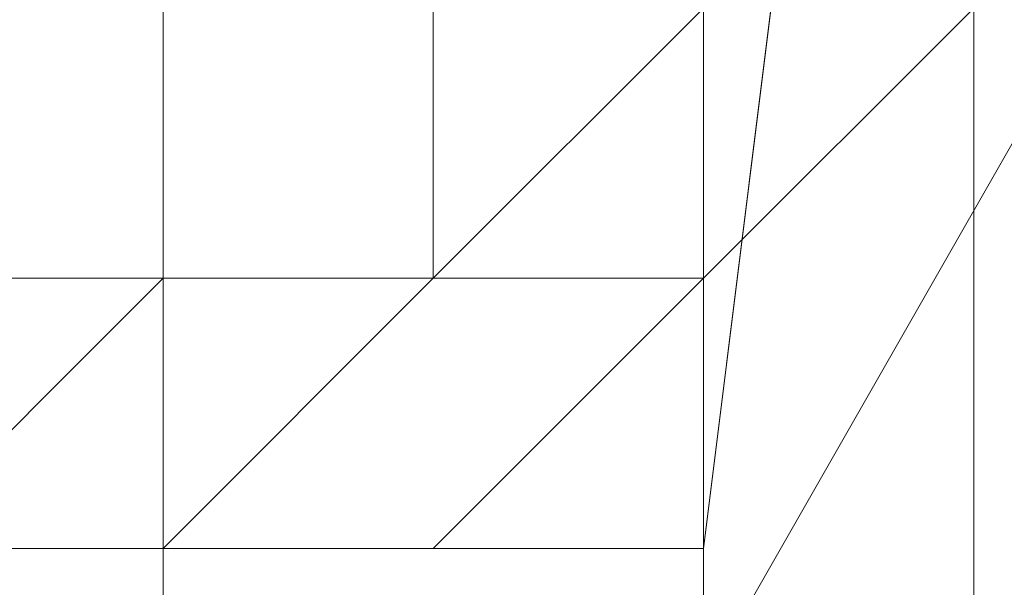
# Model space of a CAD drawing. Header units: inches. Extents: x -79624 to 52587, y -27526 to 10116.
# Tile 249 of 256: x 6308 to 6341, y -7273 to -7254. Entities that reach past the tile are written whole.
import ezdxf
from ezdxf import colors
from ezdxf.entities.mleader import LeaderData, LeaderLine
from ezdxf.math import Vec2, Vec3

# ---------------------------------------------------------------- set-up
doc = ezdxf.new("R2010")
doc.units = ezdxf.units.IN
doc.header["$MEASUREMENT"] = 0
doc.layers.add('- მექანიკური ნაწილი', color=7, linetype='Continuous', lineweight=18)
doc.layers.add('Dimensioning - General', color=7, linetype='Continuous')
doc.styles.add('CT', font='ARIALN.TTF', dxfattribs={"height": 200})
doc.styles.add('GENERATED_STYLE_1', font='txt')
doc.dimstyles.new('GENERATED_STYLE__1', dxfattribs={"dimtxt": 100, "dimasz": 76, "dimexe": 0.18, "dimexo": 0.0625, "dimgap": 0, "dimtad": 0, "dimdec": 0, "dimlfac": 0.1, "dimzin": 0, "dimdsep": 46, "dimtxsty": 'GENERATED_STYLE_1', "dimblk": 'ARROWHEAD_5', "dimblk1": 'ARROWHEAD_5', "dimblk2": 'ARROWHEAD_5', "dimcen": 0.09, "dimse1": 1, "dimse2": 1, "dimclrd": 7, "dimclre": 7, "dimclrt": 7, "dimadec": 0, "dimazin": 0, "dimtfac": 1, "dimtdec": 4, "dimtmove": 0, "dimatfit": 3, "dimfxl": 1, "dimtolj": 1, "dimtzin": 0, "dimarcsym": 0})

# ---------------------------------------------------------------- blocks, each defined once
blk = doc.blocks.new('ARROWHEAD_5')
at = {"linetype": 'Continuous', "lineweight": 0}
blk.add_hatch(color=0, dxfattribs=at).paths.add_polyline_path([(-1, 0.2679), (0, 0), (-1, -0.2679)])
at = {"color": 0, "linetype": 'Continuous', "lineweight": 0}
blk.add_line((0, 0), (-1, 0), dxfattribs=at)
blk = doc.blocks.new('*D249')
at = {"layer": 'Defpoints', "color": 0, "linetype": 'Continuous', "transparency": 16777216}
for p in [(358.556, 209.203), (25258.556, 209.203), (1258.556, -26125.722)]:
    blk.add_point(p, dxfattribs=at)
at = {"layer": 'Dimensioning - General', "color": 7, "linetype": 'Continuous', "lineweight": -2, "transparency": 16777216}
for p, q in [((358.556, 133.203), (358.556, -12795.724)), ((358.556, -26049.722), (358.556, -13148.104))]:
    blk.add_line(p, q, dxfattribs=at)
at = {"layer": 'Dimensioning - General', "color": 7, "linetype": 'Continuous', "lineweight": -2, "transparency": 16777216, "xscale": 76.00000000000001, "yscale": 76.00000000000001, "zscale": 76.00000000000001}
for p, rotation in [((358.556, 209.203), 90), ((358.556, -26125.722), 270)]:
    blk.add_blockref('ARROWHEAD_5', p, dxfattribs=dict(at, rotation=rotation))
at = {"layer": 'Dimensioning - General', "color": 7, "linetype": 'Continuous', "lineweight": 13, "transparency": 16777216, "insert": (358.556, -12971.914), "char_height": 100, "attachment_point": 5, "rotation": 90, "style": 'GENERATED_STYLE_1'}
blk.add_mtext('\\A1;2633', dxfattribs=at)
blk = doc.blocks.new('_DotSmall')
at = {"color": 0, "linetype": 'ByBlock', "const_width": 0.5}
blk.add_lwpolyline([(-0.0625, 0, 1), (0.0625, 0, 1)], format="xyb", close=True, dxfattribs=at)

msp = doc.modelspace()

# ---------------------------------------------------------------- linework, layer by layer
at = {"layer": '- მექანიკური ნაწილი', "color": 7, "lineweight": 0}
for points in [[(6115.19697, -7702.34471), (6115.19697, -7199.35115), (6115.19697, -7037.67465), (6178.07116, -7037.67465), (6115.19697, -7037.67465), (6178.07116, -7037.67465), (6231.96333, -7037.67465), (6231.96333, -7010.72856), (6178.07116, -7010.72856), (6178.07116, -7037.67465), (6231.96333, -7037.67465), (6178.07116, -7037.67465), (6178.07116, -7199.35115), (6178.07116, -7702.34471), (6178.07116, -7199.35115), (6231.96333, -7199.35115), (6231.96333, -7208.33317), (6294.83752, -7208.33317), (6294.83752, -7199.35115), (6339.74766, -7199.35115), (6339.74766, -7702.34471)], [(6384.6578, -7037.67465), (6375.67577, -7037.67465), (6357.71172, -7037.67465), (6357.71172, -7046.65667), (6312.80158, -7046.65667), (6312.80158, -7037.67465), (6312.80158, -7199.35115), (6303.81955, -7199.35115), (6312.80158, -7199.35115), (6303.81955, -7199.35115), (6312.80158, -7199.35115), (6303.81955, -7199.35115), (6312.80158, -7199.35115), (6303.81955, -7199.35115), (6312.80158, -7199.35115), (6303.81955, -7199.35115), (6312.80158, -7199.35115), (6303.81955, -7199.35115), (6312.80158, -7199.35115), (6303.81955, -7199.35115), (6312.80158, -7199.35115), (6303.81955, -7199.35115), (6312.80158, -7199.35115), (6312.80158, -7702.34471)], [(6330.76563, -7702.34471), (6330.76563, -7199.35115), (6339.74766, -7199.35115), (6330.76563, -7199.35115), (6312.80158, -7199.35115), (6330.76563, -7199.35115), (6330.76563, -7037.67465)], [(5639.14949, -7271.20737), (6330.76563, -7271.20737), (6339.74766, -7199.35115)], [(5639.14949, -7271.20737), (6330.76563, -7271.20737), (6339.74766, -7199.35115)], [(6231.96333, -7702.34471), (6231.96333, -7199.35115), (6276.87347, -7199.35115), (6312.80158, -7199.35115), (6348.72969, -7199.35115), (6375.67577, -7199.35115), (6384.6578, -7199.35115), (6375.67577, -7199.35115), (6348.72969, -7199.35115), (6312.80158, -7199.35115), (6276.87347, -7199.35115), (6312.80158, -7199.35115), (6312.80158, -7702.34471)], [(6330.76563, -7702.34471), (6330.76563, -7199.35115), (6312.80158, -7199.35115), (6276.87347, -7199.35115), (6276.87347, -7702.34471)], [(6312.80158, -7702.34471), (6312.80158, -7199.35115), (6330.76563, -7199.35115), (6330.76563, -7702.34471)], [(6330.76563, -7271.20737), (6339.74766, -7199.35115), (6330.76563, -7271.20737)], [(6330.76563, -7271.20737), (5639.14949, -7271.20737), (6330.76563, -7271.20737)]]:
    msp.add_lwpolyline(points, dxfattribs=at)
at = {"layer": '- მექანიკური ნაწილი', "lineweight": 0}
for points in [[(6312.80158, -7307.13548), (6348.72969, -7244.26129), (6312.80158, -7307.13548)], [(6321.78361, -7253.24331), (6321.78361, -7262.22534), (6330.76563, -7253.24331), (6330.76563, -7262.22534), (6321.78361, -7262.22534), (6330.76563, -7262.22534), (6321.78361, -7262.22534), (6321.78361, -7253.24331), (6321.78361, -7262.22534), (6312.80158, -7271.20737), (6321.78361, -7262.22534), (6312.80158, -7262.22534), (6303.81955, -7262.22534)], [(6303.81955, -7262.22534), (6312.80158, -7262.22534), (6303.81955, -7271.20737), (6312.80158, -7262.22534), (6312.80158, -7271.20737), (6312.80158, -7262.22534), (6321.78361, -7262.22534), (6312.80158, -7262.22534), (6321.78361, -7262.22534), (6330.76563, -7262.22534), (6330.76563, -7253.24331), (6321.78361, -7262.22534), (6330.76563, -7253.24331)], [(6303.81955, -7271.20737), (6312.80158, -7262.22534), (6312.80158, -7271.20737), (6321.78361, -7262.22534), (6330.76563, -7262.22534), (6321.78361, -7262.22534), (6312.80158, -7262.22534), (6312.80158, -7271.20737), (6321.78361, -7262.22534), (6330.76563, -7253.24331), (6321.78361, -7262.22534), (6330.76563, -7253.24331), (6321.78361, -7253.24331), (6321.78361, -7262.22534), (6321.78361, -7253.24331), (6321.78361, -7262.22534), (6312.80158, -7262.22534), (6303.81955, -7271.20737)], [(6321.78361, -7253.24331), (6321.78361, -7262.22534), (6321.78361, -7253.24331)], [(6321.78361, -7253.24331), (6321.78361, -7262.22534), (6321.78361, -7253.24331)], [(6321.78361, -7253.24331), (6321.78361, -7262.22534), (6321.78361, -7253.24331)], [(6321.78361, -7253.24331), (6321.78361, -7262.22534), (6321.78361, -7253.24331)], [(6321.78361, -7253.24331), (6321.78361, -7262.22534), (6321.78361, -7253.24331)], [(6321.78361, -7253.24331), (6321.78361, -7262.22534), (6321.78361, -7253.24331)], [(6321.78361, -7253.24331), (6321.78361, -7262.22534), (6321.78361, -7253.24331)], [(6321.78361, -7262.22534), (6321.78361, -7253.24331), (6321.78361, -7262.22534)], [(6330.76563, -7253.24331), (6321.78361, -7262.22534), (6330.76563, -7253.24331)], [(6330.76563, -7253.24331), (6321.78361, -7262.22534), (6330.76563, -7253.24331)], [(6330.76563, -7253.24331), (6321.78361, -7262.22534), (6330.76563, -7253.24331)], [(6330.76563, -7253.24331), (6321.78361, -7262.22534), (6330.76563, -7253.24331)], [(6330.76563, -7253.24331), (6321.78361, -7262.22534), (6330.76563, -7253.24331)], [(6330.76563, -7253.24331), (6321.78361, -7262.22534), (6330.76563, -7253.24331)], [(6330.76563, -7253.24331), (6321.78361, -7262.22534), (6330.76563, -7253.24331)], [(6330.76563, -7253.24331), (6321.78361, -7262.22534), (6330.76563, -7253.24331)], [(6330.76563, -7253.24331), (6321.78361, -7262.22534), (6330.76563, -7253.24331)], [(6330.76563, -7253.24331), (6321.78361, -7262.22534), (6321.78361, -7253.24331), (6321.78361, -7262.22534), (6321.78361, -7253.24331)], [(6330.76563, -7253.24331), (6330.76563, -7262.22534), (6321.78361, -7262.22534), (6330.76563, -7253.24331)], [(6321.78361, -7253.24331), (6321.78361, -7262.22534), (6330.76563, -7262.22534), (6339.74766, -7253.24331)], [(6339.74766, -7253.24331), (6330.76563, -7262.22534), (6330.76563, -7253.24331), (6330.76563, -7262.22534), (6321.78361, -7262.22534), (6330.76563, -7253.24331)], [(6321.78361, -7253.24331), (6321.78361, -7262.22534), (6330.76563, -7253.24331), (6321.78361, -7262.22534), (6330.76563, -7262.22534), (6330.76563, -7253.24331)], [(6321.78361, -7253.24331), (6321.78361, -7262.22534), (6321.78361, -7253.24331)], [(6321.78361, -7253.24331), (6321.78361, -7262.22534), (6321.78361, -7253.24331)], [(6321.78361, -7253.24331), (6321.78361, -7262.22534), (6321.78361, -7253.24331)], [(6321.78361, -7253.24331), (6321.78361, -7262.22534), (6321.78361, -7253.24331)], [(6321.78361, -7253.24331), (6321.78361, -7262.22534), (6321.78361, -7253.24331)], [(6321.78361, -7253.24331), (6321.78361, -7262.22534), (6321.78361, -7253.24331)], [(6321.78361, -7253.24331), (6321.78361, -7262.22534), (6321.78361, -7253.24331)], [(6321.78361, -7262.22534), (6321.78361, -7253.24331), (6321.78361, -7262.22534)], [(6330.76563, -7253.24331), (6321.78361, -7262.22534), (6330.76563, -7253.24331)], [(6330.76563, -7253.24331), (6321.78361, -7262.22534), (6330.76563, -7253.24331)], [(6330.76563, -7253.24331), (6321.78361, -7262.22534), (6330.76563, -7253.24331)], [(6330.76563, -7253.24331), (6321.78361, -7262.22534), (6330.76563, -7253.24331)], [(6330.76563, -7253.24331), (6321.78361, -7262.22534), (6330.76563, -7253.24331)], [(6330.76563, -7253.24331), (6321.78361, -7262.22534), (6330.76563, -7253.24331)], [(6330.76563, -7253.24331), (6321.78361, -7262.22534), (6330.76563, -7253.24331)], [(6330.76563, -7253.24331), (6321.78361, -7262.22534), (6330.76563, -7253.24331)], [(6330.76563, -7253.24331), (6321.78361, -7262.22534), (6330.76563, -7253.24331)], [(6321.78361, -7253.24331), (6321.78361, -7262.22534), (6321.78361, -7253.24331)], [(6321.78361, -7253.24331), (6321.78361, -7262.22534), (6321.78361, -7253.24331)], [(6321.78361, -7253.24331), (6321.78361, -7262.22534), (6321.78361, -7253.24331)], [(6321.78361, -7253.24331), (6321.78361, -7262.22534), (6321.78361, -7253.24331)], [(6321.78361, -7253.24331), (6321.78361, -7262.22534), (6321.78361, -7253.24331)], [(6321.78361, -7253.24331), (6321.78361, -7262.22534), (6321.78361, -7253.24331)], [(6321.78361, -7253.24331), (6321.78361, -7262.22534), (6321.78361, -7253.24331)], [(6321.78361, -7262.22534), (6321.78361, -7253.24331), (6321.78361, -7262.22534)], [(6330.76563, -7253.24331), (6321.78361, -7262.22534), (6330.76563, -7253.24331)], [(6330.76563, -7253.24331), (6321.78361, -7262.22534), (6330.76563, -7253.24331)], [(6330.76563, -7253.24331), (6321.78361, -7262.22534), (6330.76563, -7253.24331)], [(6330.76563, -7253.24331), (6321.78361, -7262.22534), (6330.76563, -7253.24331)], [(6330.76563, -7253.24331), (6321.78361, -7262.22534), (6330.76563, -7253.24331)], [(6330.76563, -7253.24331), (6321.78361, -7262.22534), (6330.76563, -7253.24331)], [(6330.76563, -7253.24331), (6321.78361, -7262.22534), (6330.76563, -7253.24331)], [(6330.76563, -7253.24331), (6321.78361, -7262.22534), (6330.76563, -7253.24331)], [(6330.76563, -7253.24331), (6321.78361, -7262.22534), (6330.76563, -7253.24331)], [(6330.76563, -7262.22534), (6339.74766, -7253.24331), (6330.76563, -7262.22534)], [(6330.76563, -7262.22534), (6339.74766, -7253.24331), (6330.76563, -7262.22534)], [(6330.76563, -7253.24331), (6330.76563, -7262.22534), (6330.76563, -7253.24331)], [(6330.76563, -7253.24331), (6330.76563, -7262.22534), (6330.76563, -7253.24331)], [(6330.76563, -7253.24331), (6330.76563, -7262.22534), (6330.76563, -7253.24331)], [(6330.76563, -7262.22534), (6330.76563, -7253.24331), (6330.76563, -7262.22534)], [(6339.74766, -7253.24331), (6330.76563, -7262.22534), (6339.74766, -7253.24331)], [(6339.74766, -7253.24331), (6330.76563, -7262.22534), (6339.74766, -7253.24331)], [(6339.74766, -7253.24331), (6330.76563, -7262.22534), (6339.74766, -7253.24331)], [(6339.74766, -7253.24331), (6330.76563, -7262.22534), (6339.74766, -7253.24331)], [(6339.74766, -7253.24331), (6330.76563, -7262.22534), (6339.74766, -7253.24331)], [(6339.74766, -7253.24331), (6330.76563, -7262.22534), (6339.74766, -7253.24331)], [(6339.74766, -7253.24331), (6330.76563, -7262.22534), (6339.74766, -7253.24331)], [(6339.74766, -7253.24331), (6330.76563, -7262.22534), (6339.74766, -7253.24331)], [(6339.74766, -7253.24331), (6330.76563, -7262.22534), (6330.76563, -7253.24331)], [(6330.76563, -7253.24331), (6330.76563, -7262.22534), (6330.76563, -7253.24331)], [(6330.76563, -7253.24331), (6330.76563, -7262.22534), (6330.76563, -7253.24331)], [(6330.76563, -7253.24331), (6330.76563, -7262.22534), (6330.76563, -7253.24331)], [(6330.76563, -7262.22534), (6330.76563, -7253.24331), (6330.76563, -7262.22534)], [(6339.74766, -7253.24331), (6330.76563, -7262.22534), (6339.74766, -7253.24331)], [(6339.74766, -7253.24331), (6330.76563, -7262.22534), (6339.74766, -7253.24331)], [(6339.74766, -7253.24331), (6330.76563, -7262.22534), (6339.74766, -7253.24331)], [(6339.74766, -7253.24331), (6330.76563, -7262.22534), (6339.74766, -7253.24331)], [(6339.74766, -7253.24331), (6330.76563, -7262.22534), (6339.74766, -7253.24331)], [(6339.74766, -7253.24331), (6330.76563, -7262.22534), (6339.74766, -7253.24331)], [(6339.74766, -7253.24331), (6330.76563, -7262.22534), (6339.74766, -7253.24331)], [(6339.74766, -7253.24331), (6330.76563, -7262.22534), (6339.74766, -7253.24331)], [(6330.76563, -7253.24331), (6330.76563, -7262.22534), (6330.76563, -7253.24331)], [(6330.76563, -7253.24331), (6330.76563, -7262.22534), (6330.76563, -7253.24331)], [(6330.76563, -7253.24331), (6330.76563, -7262.22534), (6330.76563, -7253.24331)], [(6330.76563, -7262.22534), (6330.76563, -7253.24331), (6330.76563, -7262.22534)], [(6339.74766, -7253.24331), (6330.76563, -7262.22534), (6339.74766, -7253.24331)], [(6339.74766, -7253.24331), (6330.76563, -7262.22534), (6339.74766, -7253.24331)], [(6339.74766, -7253.24331), (6330.76563, -7262.22534), (6339.74766, -7253.24331)], [(6339.74766, -7253.24331), (6330.76563, -7262.22534), (6339.74766, -7253.24331)], [(6339.74766, -7253.24331), (6330.76563, -7262.22534), (6339.74766, -7253.24331)], [(6339.74766, -7253.24331), (6330.76563, -7262.22534), (6339.74766, -7253.24331)], [(6339.74766, -7253.24331), (6330.76563, -7262.22534), (6339.74766, -7253.24331)], [(6339.74766, -7253.24331), (6330.76563, -7262.22534), (6339.74766, -7253.24331)], [(6330.76563, -7262.22534), (6339.74766, -7253.24331), (6330.76563, -7262.22534)], [(6330.76563, -7262.22534), (6339.74766, -7253.24331)], [(6330.76563, -7262.22534), (6339.74766, -7253.24331)], [(6312.80158, -7262.22534), (6303.81955, -7262.22534), (6312.80158, -7262.22534)], [(6312.80158, -7262.22534), (6303.81955, -7262.22534), (6312.80158, -7262.22534)], [(6312.80158, -7262.22534), (6303.81955, -7262.22534), (6312.80158, -7262.22534)], [(6312.80158, -7262.22534), (6303.81955, -7262.22534), (6312.80158, -7262.22534)], [(6312.80158, -7262.22534), (6303.81955, -7262.22534), (6312.80158, -7262.22534)], [(6312.80158, -7262.22534), (6303.81955, -7262.22534), (6312.80158, -7262.22534)], [(6312.80158, -7262.22534), (6303.81955, -7262.22534), (6312.80158, -7262.22534)], [(6312.80158, -7262.22534), (6303.81955, -7262.22534), (6312.80158, -7262.22534)], [(6312.80158, -7262.22534), (6303.81955, -7262.22534), (6312.80158, -7262.22534)], [(6312.80158, -7262.22534), (6303.81955, -7262.22534), (6312.80158, -7262.22534)], [(6312.80158, -7262.22534), (6303.81955, -7262.22534), (6312.80158, -7262.22534)], [(6312.80158, -7262.22534), (6303.81955, -7262.22534), (6312.80158, -7262.22534)], [(6312.80158, -7262.22534), (6303.81955, -7262.22534), (6312.80158, -7262.22534)], [(6312.80158, -7262.22534), (6303.81955, -7262.22534), (6312.80158, -7262.22534)], [(6312.80158, -7262.22534), (6303.81955, -7262.22534), (6312.80158, -7262.22534)], [(6312.80158, -7262.22534), (6303.81955, -7262.22534), (6312.80158, -7262.22534)], [(6312.80158, -7262.22534), (6303.81955, -7262.22534), (6312.80158, -7262.22534)], [(6312.80158, -7262.22534), (6303.81955, -7262.22534), (6312.80158, -7262.22534)], [(6312.80158, -7262.22534), (6303.81955, -7262.22534), (6312.80158, -7262.22534)], [(6312.80158, -7262.22534), (6303.81955, -7262.22534), (6312.80158, -7262.22534)], [(6312.80158, -7262.22534), (6303.81955, -7262.22534), (6312.80158, -7262.22534)], [(6312.80158, -7262.22534), (6303.81955, -7262.22534), (6312.80158, -7262.22534)], [(6312.80158, -7262.22534), (6303.81955, -7262.22534), (6312.80158, -7262.22534)], [(6312.80158, -7262.22534), (6303.81955, -7262.22534), (6312.80158, -7262.22534)], [(6312.80158, -7262.22534), (6303.81955, -7262.22534), (6312.80158, -7262.22534)], [(6312.80158, -7262.22534), (6303.81955, -7262.22534), (6312.80158, -7262.22534)], [(6312.80158, -7262.22534), (6303.81955, -7262.22534), (6312.80158, -7262.22534)], [(6312.80158, -7262.22534), (6303.81955, -7262.22534), (6312.80158, -7262.22534)], [(6312.80158, -7262.22534), (6303.81955, -7262.22534), (6312.80158, -7262.22534)], [(6312.80158, -7262.22534), (6303.81955, -7262.22534), (6312.80158, -7262.22534)], [(6312.80158, -7262.22534), (6303.81955, -7262.22534), (6312.80158, -7262.22534)], [(6312.80158, -7262.22534), (6303.81955, -7262.22534), (6312.80158, -7262.22534)], [(6312.80158, -7262.22534), (6303.81955, -7262.22534), (6312.80158, -7262.22534)], [(6312.80158, -7262.22534), (6303.81955, -7262.22534), (6312.80158, -7262.22534)], [(6312.80158, -7262.22534), (6303.81955, -7262.22534), (6312.80158, -7262.22534)], [(6312.80158, -7262.22534), (6303.81955, -7262.22534), (6312.80158, -7262.22534)], [(6312.80158, -7262.22534), (6303.81955, -7262.22534), (6312.80158, -7262.22534)], [(6312.80158, -7262.22534), (6303.81955, -7262.22534), (6312.80158, -7262.22534)], [(6312.80158, -7262.22534), (6303.81955, -7262.22534), (6312.80158, -7262.22534)], [(6312.80158, -7262.22534), (6303.81955, -7262.22534), (6312.80158, -7262.22534)], [(6312.80158, -7262.22534), (6303.81955, -7262.22534), (6312.80158, -7262.22534)], [(6312.80158, -7262.22534), (6303.81955, -7262.22534), (6312.80158, -7262.22534)], [(6303.81955, -7262.22534), (6312.80158, -7262.22534), (6303.81955, -7262.22534)], [(6303.81955, -7271.20737), (6312.80158, -7262.22534), (6303.81955, -7271.20737)], [(6303.81955, -7262.22534), (6312.80158, -7262.22534), (6303.81955, -7262.22534)], [(6312.80158, -7262.22534), (6303.81955, -7262.22534), (6312.80158, -7262.22534)], [(6312.80158, -7262.22534), (6303.81955, -7262.22534), (6312.80158, -7262.22534)], [(6312.80158, -7262.22534), (6303.81955, -7262.22534), (6312.80158, -7262.22534)], [(6312.80158, -7262.22534), (6303.81955, -7262.22534), (6312.80158, -7262.22534)], [(6312.80158, -7262.22534), (6303.81955, -7262.22534), (6312.80158, -7262.22534)], [(6312.80158, -7262.22534), (6303.81955, -7262.22534), (6312.80158, -7262.22534)], [(6312.80158, -7262.22534), (6303.81955, -7262.22534), (6312.80158, -7262.22534)], [(6312.80158, -7262.22534), (6303.81955, -7262.22534), (6312.80158, -7262.22534)], [(6312.80158, -7262.22534), (6303.81955, -7262.22534), (6312.80158, -7262.22534)], [(6312.80158, -7262.22534), (6303.81955, -7262.22534), (6312.80158, -7262.22534)], [(6312.80158, -7262.22534), (6303.81955, -7262.22534), (6312.80158, -7262.22534)], [(6312.80158, -7262.22534), (6303.81955, -7262.22534), (6312.80158, -7262.22534)], [(6312.80158, -7262.22534), (6303.81955, -7262.22534), (6312.80158, -7262.22534)], [(6312.80158, -7262.22534), (6303.81955, -7262.22534), (6312.80158, -7262.22534)], [(6312.80158, -7262.22534), (6303.81955, -7262.22534), (6312.80158, -7262.22534)], [(6312.80158, -7262.22534), (6303.81955, -7262.22534), (6312.80158, -7262.22534)], [(6312.80158, -7262.22534), (6303.81955, -7262.22534), (6312.80158, -7262.22534)], [(6312.80158, -7262.22534), (6303.81955, -7262.22534), (6312.80158, -7262.22534)], [(6312.80158, -7262.22534), (6303.81955, -7262.22534), (6312.80158, -7262.22534)], [(6312.80158, -7262.22534), (6303.81955, -7262.22534), (6312.80158, -7262.22534)], [(6312.80158, -7262.22534), (6303.81955, -7262.22534), (6312.80158, -7262.22534)], [(6321.78361, -7262.22534), (6312.80158, -7271.20737), (6321.78361, -7262.22534)], [(6321.78361, -7262.22534), (6312.80158, -7271.20737), (6321.78361, -7262.22534)], [(6321.78361, -7262.22534), (6312.80158, -7271.20737), (6321.78361, -7262.22534)], [(6321.78361, -7262.22534), (6312.80158, -7271.20737), (6321.78361, -7262.22534)], [(6321.78361, -7262.22534), (6312.80158, -7271.20737), (6321.78361, -7262.22534)], [(6312.80158, -7262.22534), (6312.80158, -7262.22534)], [(6321.78361, -7262.22534), (6312.80158, -7262.22534), (6321.78361, -7262.22534)], [(6312.80158, -7262.22534), (6312.80158, -7262.22534)], [(6321.78361, -7262.22534), (6312.80158, -7262.22534), (6321.78361, -7262.22534)], [(6312.80158, -7262.22534), (6312.80158, -7262.22534)], [(6321.78361, -7262.22534), (6312.80158, -7262.22534), (6321.78361, -7262.22534)], [(6312.80158, -7262.22534), (6312.80158, -7262.22534)], [(6321.78361, -7262.22534), (6312.80158, -7262.22534), (6321.78361, -7262.22534)], [(6312.80158, -7262.22534), (6312.80158, -7262.22534)], [(6321.78361, -7262.22534), (6312.80158, -7262.22534), (6321.78361, -7262.22534)], [(6312.80158, -7262.22534), (6312.80158, -7262.22534)], [(6321.78361, -7262.22534), (6312.80158, -7262.22534), (6321.78361, -7262.22534)], [(6312.80158, -7262.22534), (6312.80158, -7262.22534)], [(6321.78361, -7262.22534), (6312.80158, -7262.22534), (6321.78361, -7262.22534)], [(6312.80158, -7262.22534), (6312.80158, -7262.22534)], [(6321.78361, -7262.22534), (6312.80158, -7262.22534), (6321.78361, -7262.22534)], [(6312.80158, -7262.22534), (6312.80158, -7262.22534)], [(6321.78361, -7262.22534), (6312.80158, -7262.22534), (6321.78361, -7262.22534)], [(6312.80158, -7262.22534), (6312.80158, -7262.22534)], [(6321.78361, -7262.22534), (6312.80158, -7262.22534), (6321.78361, -7262.22534)], [(6312.80158, -7262.22534), (6312.80158, -7262.22534)], [(6321.78361, -7262.22534), (6312.80158, -7262.22534), (6321.78361, -7262.22534)], [(6312.80158, -7262.22534), (6312.80158, -7262.22534)], [(6321.78361, -7262.22534), (6312.80158, -7262.22534), (6321.78361, -7262.22534)], [(6312.80158, -7262.22534), (6312.80158, -7262.22534)], [(6321.78361, -7262.22534), (6312.80158, -7262.22534), (6321.78361, -7262.22534)], [(6312.80158, -7262.22534), (6312.80158, -7262.22534)], [(6321.78361, -7262.22534), (6312.80158, -7262.22534), (6321.78361, -7262.22534)], [(6312.80158, -7262.22534), (6312.80158, -7262.22534)], [(6321.78361, -7262.22534), (6312.80158, -7262.22534), (6321.78361, -7262.22534)], [(6312.80158, -7262.22534), (6312.80158, -7262.22534)], [(6321.78361, -7262.22534), (6312.80158, -7262.22534), (6321.78361, -7262.22534)], [(6312.80158, -7262.22534), (6312.80158, -7262.22534)], [(6321.78361, -7262.22534), (6312.80158, -7262.22534), (6321.78361, -7262.22534)], [(6312.80158, -7262.22534), (6312.80158, -7262.22534)], [(6321.78361, -7262.22534), (6312.80158, -7262.22534), (6321.78361, -7262.22534)], [(6312.80158, -7262.22534), (6312.80158, -7262.22534)], [(6321.78361, -7262.22534), (6312.80158, -7262.22534), (6321.78361, -7262.22534)], [(6312.80158, -7262.22534), (6312.80158, -7262.22534)], [(6321.78361, -7262.22534), (6312.80158, -7262.22534), (6321.78361, -7262.22534)], [(6312.80158, -7262.22534), (6312.80158, -7262.22534)], [(6321.78361, -7262.22534), (6312.80158, -7262.22534), (6321.78361, -7262.22534)], [(6312.80158, -7262.22534), (6312.80158, -7262.22534)], [(6321.78361, -7262.22534), (6312.80158, -7262.22534), (6321.78361, -7262.22534)], [(6312.80158, -7262.22534), (6312.80158, -7262.22534)], [(6321.78361, -7262.22534), (6312.80158, -7262.22534), (6321.78361, -7262.22534)], [(6312.80158, -7262.22534), (6312.80158, -7271.20737)], [(6321.78361, -7262.22534), (6312.80158, -7271.20737), (6321.78361, -7262.22534)], [(6321.78361, -7262.22534), (6312.80158, -7271.20737), (6321.78361, -7262.22534)], [(6321.78361, -7262.22534), (6312.80158, -7271.20737), (6321.78361, -7262.22534)], [(6321.78361, -7262.22534), (6312.80158, -7271.20737), (6321.78361, -7262.22534)], [(6321.78361, -7262.22534), (6312.80158, -7271.20737), (6321.78361, -7262.22534)], [(6321.78361, -7262.22534), (6312.80158, -7271.20737), (6321.78361, -7262.22534)], [(6321.78361, -7262.22534), (6312.80158, -7271.20737), (6321.78361, -7262.22534)], [(6321.78361, -7262.22534), (6312.80158, -7271.20737)], [(6312.80158, -7262.22534), (6312.80158, -7262.22534)], [(6321.78361, -7262.22534), (6312.80158, -7262.22534), (6321.78361, -7262.22534)], [(6312.80158, -7262.22534), (6312.80158, -7262.22534)], [(6321.78361, -7262.22534), (6312.80158, -7262.22534), (6321.78361, -7262.22534)], [(6312.80158, -7262.22534), (6312.80158, -7262.22534)], [(6321.78361, -7262.22534), (6312.80158, -7262.22534), (6321.78361, -7262.22534)], [(6312.80158, -7262.22534), (6312.80158, -7262.22534)], [(6321.78361, -7262.22534), (6312.80158, -7262.22534), (6321.78361, -7262.22534)], [(6312.80158, -7262.22534), (6312.80158, -7262.22534)], [(6321.78361, -7262.22534), (6312.80158, -7262.22534), (6321.78361, -7262.22534)], [(6312.80158, -7262.22534), (6312.80158, -7262.22534)], [(6321.78361, -7262.22534), (6312.80158, -7262.22534), (6321.78361, -7262.22534)], [(6312.80158, -7262.22534), (6312.80158, -7262.22534)], [(6321.78361, -7262.22534), (6312.80158, -7262.22534), (6321.78361, -7262.22534)], [(6312.80158, -7262.22534), (6312.80158, -7262.22534)], [(6321.78361, -7262.22534), (6312.80158, -7262.22534), (6321.78361, -7262.22534)], [(6312.80158, -7262.22534), (6312.80158, -7262.22534)], [(6321.78361, -7262.22534), (6312.80158, -7262.22534), (6321.78361, -7262.22534)], [(6312.80158, -7262.22534), (6312.80158, -7262.22534)], [(6321.78361, -7262.22534), (6312.80158, -7262.22534), (6321.78361, -7262.22534)], [(6312.80158, -7262.22534), (6312.80158, -7262.22534)], [(6321.78361, -7262.22534), (6312.80158, -7262.22534), (6321.78361, -7262.22534)], [(6312.80158, -7262.22534), (6312.80158, -7262.22534)], [(6321.78361, -7262.22534), (6312.80158, -7262.22534), (6321.78361, -7262.22534)], [(6312.80158, -7262.22534), (6312.80158, -7262.22534)], [(6321.78361, -7262.22534), (6312.80158, -7262.22534), (6321.78361, -7262.22534)], [(6312.80158, -7262.22534), (6312.80158, -7262.22534)], [(6321.78361, -7262.22534), (6312.80158, -7262.22534), (6321.78361, -7262.22534)], [(6312.80158, -7262.22534), (6312.80158, -7262.22534)], [(6321.78361, -7262.22534), (6312.80158, -7262.22534), (6321.78361, -7262.22534)], [(6312.80158, -7262.22534), (6312.80158, -7262.22534)], [(6321.78361, -7262.22534), (6312.80158, -7262.22534), (6321.78361, -7262.22534)], [(6312.80158, -7262.22534), (6312.80158, -7262.22534)], [(6321.78361, -7262.22534), (6312.80158, -7262.22534), (6321.78361, -7262.22534)], [(6312.80158, -7262.22534), (6312.80158, -7262.22534)], [(6321.78361, -7262.22534), (6312.80158, -7262.22534), (6321.78361, -7262.22534)], [(6312.80158, -7262.22534), (6312.80158, -7262.22534)], [(6321.78361, -7262.22534), (6312.80158, -7262.22534), (6321.78361, -7262.22534)], [(6312.80158, -7262.22534), (6312.80158, -7262.22534)], [(6321.78361, -7262.22534), (6312.80158, -7262.22534), (6321.78361, -7262.22534)], [(6312.80158, -7262.22534), (6312.80158, -7262.22534)], [(6321.78361, -7262.22534), (6312.80158, -7262.22534), (6321.78361, -7262.22534)], [(6312.80158, -7262.22534), (6312.80158, -7262.22534)], [(6321.78361, -7262.22534), (6312.80158, -7262.22534), (6321.78361, -7262.22534)], [(6312.80158, -7262.22534), (6312.80158, -7262.22534)], [(6321.78361, -7262.22534), (6312.80158, -7262.22534), (6321.78361, -7262.22534)], [(6312.80158, -7271.20737), (6321.78361, -7262.22534)], [(6321.78361, -7262.22534), (6312.80158, -7271.20737), (6321.78361, -7262.22534)], [(6321.78361, -7262.22534), (6312.80158, -7271.20737), (6321.78361, -7262.22534)], [(6321.78361, -7262.22534), (6312.80158, -7271.20737), (6321.78361, -7262.22534)], [(6321.78361, -7262.22534), (6312.80158, -7271.20737), (6321.78361, -7262.22534)], [(6321.78361, -7262.22534), (6312.80158, -7271.20737), (6321.78361, -7262.22534)], [(6321.78361, -7262.22534), (6312.80158, -7271.20737), (6321.78361, -7262.22534)], [(6321.78361, -7262.22534), (6312.80158, -7271.20737), (6321.78361, -7262.22534)], [(6312.80158, -7262.22534), (6312.80158, -7262.22534)], [(6321.78361, -7262.22534), (6312.80158, -7262.22534), (6321.78361, -7262.22534)], [(6312.80158, -7262.22534), (6312.80158, -7262.22534)], [(6321.78361, -7262.22534), (6312.80158, -7262.22534), (6321.78361, -7262.22534)], [(6312.80158, -7262.22534), (6312.80158, -7262.22534)], [(6321.78361, -7262.22534), (6312.80158, -7262.22534), (6321.78361, -7262.22534)], [(6312.80158, -7262.22534), (6312.80158, -7262.22534)], [(6321.78361, -7262.22534), (6312.80158, -7262.22534), (6321.78361, -7262.22534)], [(6312.80158, -7262.22534), (6312.80158, -7262.22534)], [(6321.78361, -7262.22534), (6312.80158, -7262.22534), (6321.78361, -7262.22534)], [(6312.80158, -7262.22534), (6312.80158, -7262.22534)], [(6321.78361, -7262.22534), (6312.80158, -7262.22534), (6321.78361, -7262.22534)], [(6312.80158, -7262.22534), (6312.80158, -7262.22534)], [(6321.78361, -7262.22534), (6312.80158, -7262.22534), (6321.78361, -7262.22534)], [(6312.80158, -7262.22534), (6312.80158, -7262.22534)], [(6321.78361, -7262.22534), (6312.80158, -7262.22534), (6321.78361, -7262.22534)], [(6312.80158, -7262.22534), (6312.80158, -7262.22534)], [(6321.78361, -7262.22534), (6312.80158, -7262.22534), (6321.78361, -7262.22534)], [(6312.80158, -7262.22534), (6312.80158, -7262.22534)], [(6321.78361, -7262.22534), (6312.80158, -7262.22534), (6321.78361, -7262.22534)], [(6312.80158, -7262.22534), (6312.80158, -7262.22534)], [(6321.78361, -7262.22534), (6312.80158, -7262.22534), (6321.78361, -7262.22534)], [(6312.80158, -7262.22534), (6312.80158, -7262.22534)], [(6321.78361, -7262.22534), (6312.80158, -7262.22534), (6321.78361, -7262.22534)], [(6312.80158, -7262.22534), (6312.80158, -7262.22534)], [(6321.78361, -7262.22534), (6312.80158, -7262.22534), (6321.78361, -7262.22534)], [(6312.80158, -7262.22534), (6312.80158, -7262.22534)], [(6321.78361, -7262.22534), (6312.80158, -7262.22534), (6321.78361, -7262.22534)], [(6312.80158, -7262.22534), (6312.80158, -7262.22534)], [(6321.78361, -7262.22534), (6312.80158, -7262.22534), (6321.78361, -7262.22534)], [(6312.80158, -7262.22534), (6312.80158, -7262.22534)], [(6321.78361, -7262.22534), (6312.80158, -7262.22534), (6321.78361, -7262.22534)], [(6312.80158, -7262.22534), (6312.80158, -7262.22534)], [(6321.78361, -7262.22534), (6312.80158, -7262.22534), (6321.78361, -7262.22534)], [(6312.80158, -7262.22534), (6312.80158, -7262.22534)], [(6321.78361, -7262.22534), (6312.80158, -7262.22534), (6321.78361, -7262.22534)], [(6312.80158, -7262.22534), (6312.80158, -7262.22534)], [(6321.78361, -7262.22534), (6312.80158, -7262.22534), (6321.78361, -7262.22534)], [(6312.80158, -7262.22534), (6312.80158, -7262.22534)], [(6321.78361, -7262.22534), (6312.80158, -7262.22534), (6321.78361, -7262.22534)], [(6312.80158, -7262.22534), (6312.80158, -7262.22534)], [(6321.78361, -7262.22534), (6312.80158, -7262.22534), (6321.78361, -7262.22534)], [(6312.80158, -7262.22534), (6312.80158, -7262.22534)], [(6321.78361, -7262.22534), (6312.80158, -7262.22534), (6321.78361, -7262.22534)], [(6312.80158, -7262.22534), (6312.80158, -7262.22534)], [(6321.78361, -7262.22534), (6312.80158, -7262.22534), (6321.78361, -7262.22534)], [(6312.80158, -7262.22534), (6312.80158, -7271.20737)], [(6321.78361, -7262.22534), (6312.80158, -7271.20737), (6321.78361, -7262.22534)], [(6321.78361, -7262.22534), (6312.80158, -7271.20737), (6321.78361, -7262.22534)], [(6321.78361, -7271.20737), (6330.76563, -7262.22534), (6321.78361, -7271.20737)], [(6321.78361, -7271.20737), (6330.76563, -7262.22534), (6321.78361, -7271.20737)], [(6321.78361, -7262.22534), (6321.78361, -7262.22534)], [(6330.76563, -7262.22534), (6321.78361, -7262.22534), (6330.76563, -7262.22534)], [(6321.78361, -7262.22534), (6321.78361, -7262.22534)], [(6330.76563, -7262.22534), (6321.78361, -7262.22534), (6330.76563, -7262.22534)], [(6321.78361, -7262.22534), (6321.78361, -7262.22534)], [(6330.76563, -7262.22534), (6321.78361, -7262.22534), (6330.76563, -7262.22534)], [(6321.78361, -7262.22534), (6321.78361, -7262.22534)], [(6330.76563, -7262.22534), (6321.78361, -7262.22534), (6330.76563, -7262.22534)], [(6321.78361, -7262.22534), (6321.78361, -7262.22534)], [(6330.76563, -7262.22534), (6321.78361, -7262.22534), (6330.76563, -7262.22534)], [(6321.78361, -7262.22534), (6321.78361, -7262.22534)], [(6330.76563, -7262.22534), (6321.78361, -7262.22534), (6330.76563, -7262.22534)], [(6321.78361, -7262.22534), (6330.76563, -7262.22534), (6321.78361, -7262.22534)], [(6321.78361, -7262.22534), (6321.78361, -7262.22534)], [(6321.78361, -7262.22534), (6321.78361, -7262.22534)], [(6321.78361, -7262.22534), (6321.78361, -7262.22534)], [(6321.78361, -7262.22534), (6321.78361, -7262.22534)], [(6321.78361, -7262.22534), (6321.78361, -7262.22534)], [(6321.78361, -7262.22534), (6321.78361, -7262.22534)], [(6321.78361, -7262.22534), (6321.78361, -7262.22534)], [(6321.78361, -7262.22534), (6321.78361, -7262.22534)], [(6321.78361, -7262.22534), (6321.78361, -7262.22534)], [(6321.78361, -7262.22534), (6321.78361, -7262.22534)], [(6330.76563, -7262.22534), (6321.78361, -7262.22534), (6330.76563, -7262.22534)], [(6321.78361, -7262.22534), (6321.78361, -7262.22534)], [(6330.76563, -7262.22534), (6321.78361, -7262.22534), (6330.76563, -7262.22534)], [(6321.78361, -7262.22534), (6321.78361, -7262.22534)], [(6330.76563, -7262.22534), (6321.78361, -7262.22534), (6330.76563, -7262.22534)], [(6321.78361, -7262.22534), (6321.78361, -7262.22534)], [(6330.76563, -7262.22534), (6321.78361, -7262.22534), (6330.76563, -7262.22534)], [(6321.78361, -7262.22534), (6321.78361, -7262.22534)], [(6330.76563, -7262.22534), (6321.78361, -7262.22534), (6330.76563, -7262.22534)], [(6321.78361, -7262.22534), (6321.78361, -7262.22534)], [(6330.76563, -7262.22534), (6321.78361, -7262.22534), (6330.76563, -7262.22534)], [(6321.78361, -7262.22534), (6321.78361, -7262.22534)], [(6321.78361, -7262.22534), (6321.78361, -7262.22534)], [(6321.78361, -7262.22534), (6321.78361, -7262.22534)], [(6321.78361, -7262.22534), (6321.78361, -7262.22534)], [(6321.78361, -7262.22534), (6321.78361, -7262.22534)], [(6321.78361, -7262.22534), (6321.78361, -7262.22534)], [(6321.78361, -7262.22534), (6321.78361, -7262.22534)], [(6321.78361, -7262.22534), (6321.78361, -7262.22534)], [(6321.78361, -7262.22534), (6321.78361, -7262.22534)], [(6321.78361, -7262.22534), (6321.78361, -7262.22534)], [(6330.76563, -7262.22534), (6321.78361, -7262.22534), (6330.76563, -7262.22534)], [(6321.78361, -7262.22534), (6321.78361, -7262.22534)], [(6330.76563, -7262.22534), (6321.78361, -7262.22534), (6330.76563, -7262.22534)], [(6321.78361, -7262.22534), (6321.78361, -7262.22534)], [(6330.76563, -7262.22534), (6321.78361, -7262.22534), (6330.76563, -7262.22534)], [(6321.78361, -7262.22534), (6321.78361, -7262.22534)], [(6330.76563, -7262.22534), (6321.78361, -7262.22534), (6330.76563, -7262.22534)], [(6321.78361, -7262.22534), (6321.78361, -7262.22534)], [(6330.76563, -7262.22534), (6321.78361, -7262.22534), (6330.76563, -7262.22534)], [(6321.78361, -7262.22534), (6321.78361, -7262.22534)], [(6330.76563, -7262.22534), (6321.78361, -7262.22534), (6330.76563, -7262.22534)], [(6321.78361, -7262.22534), (6330.76563, -7262.22534), (6321.78361, -7262.22534)], [(6321.78361, -7262.22534), (6321.78361, -7262.22534)], [(6321.78361, -7262.22534), (6321.78361, -7262.22534)], [(6321.78361, -7262.22534), (6321.78361, -7262.22534)], [(6321.78361, -7262.22534), (6321.78361, -7262.22534)], [(6321.78361, -7262.22534), (6321.78361, -7262.22534)], [(6321.78361, -7262.22534), (6321.78361, -7262.22534)], [(6321.78361, -7262.22534), (6321.78361, -7262.22534)], [(6321.78361, -7262.22534), (6321.78361, -7262.22534)], [(6321.78361, -7262.22534), (6321.78361, -7262.22534)], [(6321.78361, -7262.22534), (6330.76563, -7262.22534)], [(6321.78361, -7262.22534), (6330.76563, -7262.22534)], [(6321.78361, -7262.22534), (6321.78361, -7262.22534)], [(6330.76563, -7262.22534), (6321.78361, -7262.22534), (6330.76563, -7262.22534)], [(6321.78361, -7262.22534), (6321.78361, -7262.22534)], [(6330.76563, -7262.22534), (6321.78361, -7262.22534), (6330.76563, -7262.22534)], [(6321.78361, -7262.22534), (6321.78361, -7262.22534)], [(6330.76563, -7262.22534), (6321.78361, -7262.22534), (6330.76563, -7262.22534)], [(6321.78361, -7262.22534), (6321.78361, -7262.22534)], [(6330.76563, -7262.22534), (6321.78361, -7262.22534), (6330.76563, -7262.22534)], [(6321.78361, -7262.22534), (6321.78361, -7262.22534)], [(6330.76563, -7262.22534), (6321.78361, -7262.22534), (6330.76563, -7262.22534)], [(6321.78361, -7262.22534), (6321.78361, -7262.22534)], [(6330.76563, -7262.22534), (6321.78361, -7262.22534), (6330.76563, -7262.22534)], [(6321.78361, -7262.22534), (6321.78361, -7262.22534)], [(6321.78361, -7262.22534), (6321.78361, -7262.22534)], [(6321.78361, -7262.22534), (6321.78361, -7262.22534)], [(6321.78361, -7262.22534), (6321.78361, -7262.22534)], [(6321.78361, -7262.22534), (6321.78361, -7262.22534)], [(6321.78361, -7262.22534), (6321.78361, -7262.22534)], [(6321.78361, -7262.22534), (6321.78361, -7262.22534)], [(6321.78361, -7262.22534), (6321.78361, -7262.22534)], [(6321.78361, -7262.22534), (6321.78361, -7262.22534)], [(6321.78361, -7262.22534), (6321.78361, -7262.22534)], [(6330.76563, -7262.22534), (6321.78361, -7262.22534), (6330.76563, -7262.22534)], [(6321.78361, -7262.22534), (6321.78361, -7262.22534)], [(6330.76563, -7262.22534), (6321.78361, -7262.22534), (6330.76563, -7262.22534)], [(6321.78361, -7262.22534), (6321.78361, -7262.22534)], [(6330.76563, -7262.22534), (6321.78361, -7262.22534), (6330.76563, -7262.22534)], [(6321.78361, -7262.22534), (6321.78361, -7262.22534)], [(6330.76563, -7262.22534), (6321.78361, -7262.22534), (6330.76563, -7262.22534)], [(6321.78361, -7262.22534), (6321.78361, -7262.22534)], [(6330.76563, -7262.22534), (6321.78361, -7262.22534), (6330.76563, -7262.22534)], [(6321.78361, -7262.22534), (6321.78361, -7262.22534)], [(6330.76563, -7262.22534), (6321.78361, -7262.22534), (6330.76563, -7262.22534)], [(6321.78361, -7262.22534), (6330.76563, -7262.22534), (6321.78361, -7262.22534)], [(6321.78361, -7262.22534), (6321.78361, -7262.22534)], [(6321.78361, -7262.22534), (6321.78361, -7262.22534)], [(6321.78361, -7262.22534), (6321.78361, -7262.22534)], [(6321.78361, -7262.22534), (6321.78361, -7262.22534)], [(6321.78361, -7262.22534), (6321.78361, -7262.22534)], [(6321.78361, -7262.22534), (6321.78361, -7262.22534)], [(6321.78361, -7262.22534), (6321.78361, -7262.22534)], [(6321.78361, -7262.22534), (6321.78361, -7262.22534)], [(6321.78361, -7262.22534), (6321.78361, -7262.22534)], [(6321.78361, -7262.22534), (6321.78361, -7262.22534)], [(6330.76563, -7262.22534), (6321.78361, -7262.22534), (6330.76563, -7262.22534)], [(6321.78361, -7262.22534), (6321.78361, -7262.22534)], [(6330.76563, -7262.22534), (6321.78361, -7262.22534), (6330.76563, -7262.22534)], [(6321.78361, -7262.22534), (6321.78361, -7262.22534)], [(6330.76563, -7262.22534), (6321.78361, -7262.22534), (6330.76563, -7262.22534)], [(6321.78361, -7262.22534), (6321.78361, -7262.22534)], [(6330.76563, -7262.22534), (6321.78361, -7262.22534), (6330.76563, -7262.22534)], [(6321.78361, -7262.22534), (6321.78361, -7262.22534)], [(6330.76563, -7262.22534), (6321.78361, -7262.22534), (6330.76563, -7262.22534)], [(6321.78361, -7262.22534), (6321.78361, -7262.22534)], [(6330.76563, -7262.22534), (6321.78361, -7262.22534), (6330.76563, -7262.22534)], [(6321.78361, -7262.22534), (6321.78361, -7262.22534)], [(6321.78361, -7262.22534), (6321.78361, -7262.22534)], [(6321.78361, -7262.22534), (6321.78361, -7262.22534)], [(6321.78361, -7262.22534), (6321.78361, -7262.22534)], [(6321.78361, -7262.22534), (6321.78361, -7262.22534)], [(6321.78361, -7262.22534), (6321.78361, -7262.22534)], [(6321.78361, -7262.22534), (6321.78361, -7262.22534)], [(6321.78361, -7262.22534), (6321.78361, -7262.22534)], [(6321.78361, -7262.22534), (6321.78361, -7262.22534)], [(6321.78361, -7271.20737), (6330.76563, -7262.22534), (6321.78361, -7271.20737)], [(6321.78361, -7271.20737), (6330.76563, -7262.22534)], [(6321.78361, -7271.20737), (6330.76563, -7262.22534)], [(6330.76563, -7262.22534), (6330.76563, -7262.22534)], [(6330.76563, -7262.22534), (6330.76563, -7262.22534)], [(6330.76563, -7262.22534), (6330.76563, -7262.22534)], [(6330.76563, -7262.22534), (6330.76563, -7262.22534)], [(6330.76563, -7262.22534), (6330.76563, -7262.22534)], [(6330.76563, -7262.22534), (6330.76563, -7262.22534)], [(6330.76563, -7262.22534), (6330.76563, -7262.22534)], [(6330.76563, -7262.22534), (6330.76563, -7262.22534)], [(6330.76563, -7262.22534), (6330.76563, -7262.22534)], [(6330.76563, -7262.22534), (6330.76563, -7262.22534)], [(6330.76563, -7262.22534), (6330.76563, -7262.22534)], [(6330.76563, -7262.22534), (6330.76563, -7262.22534)], [(6330.76563, -7262.22534), (6330.76563, -7262.22534)], [(6330.76563, -7262.22534), (6330.76563, -7262.22534)], [(6330.76563, -7262.22534), (6330.76563, -7262.22534)], [(6330.76563, -7262.22534), (6330.76563, -7262.22534)], [(6330.76563, -7262.22534), (6330.76563, -7262.22534)], [(6330.76563, -7262.22534), (6330.76563, -7262.22534)], [(6330.76563, -7262.22534), (6330.76563, -7262.22534)], [(6330.76563, -7262.22534), (6330.76563, -7262.22534)], [(6330.76563, -7262.22534), (6330.76563, -7262.22534)], [(6330.76563, -7262.22534), (6330.76563, -7262.22534)], [(6330.76563, -7262.22534), (6330.76563, -7262.22534)], [(6330.76563, -7262.22534), (6330.76563, -7262.22534)], [(6330.76563, -7262.22534), (6330.76563, -7262.22534)], [(6330.76563, -7262.22534), (6330.76563, -7262.22534)], [(6330.76563, -7262.22534), (6330.76563, -7262.22534)], [(6330.76563, -7262.22534), (6330.76563, -7262.22534)], [(6330.76563, -7262.22534), (6330.76563, -7262.22534)], [(6330.76563, -7262.22534), (6330.76563, -7262.22534)], [(6330.76563, -7262.22534), (6330.76563, -7262.22534)], [(6330.76563, -7262.22534), (6330.76563, -7262.22534)], [(6330.76563, -7262.22534), (6330.76563, -7262.22534)], [(6330.76563, -7262.22534), (6330.76563, -7262.22534)], [(6330.76563, -7262.22534), (6330.76563, -7262.22534)], [(6330.76563, -7262.22534), (6330.76563, -7262.22534)], [(6330.76563, -7262.22534), (6330.76563, -7262.22534)], [(6330.76563, -7262.22534), (6330.76563, -7262.22534)], [(6330.76563, -7262.22534), (6330.76563, -7262.22534)], [(6330.76563, -7262.22534), (6330.76563, -7262.22534)], [(6330.76563, -7262.22534), (6330.76563, -7262.22534)], [(6330.76563, -7262.22534), (6330.76563, -7262.22534)], [(6330.76563, -7262.22534), (6330.76563, -7262.22534)], [(6330.76563, -7262.22534), (6330.76563, -7262.22534)], [(6303.81955, -7271.20737), (6312.80158, -7271.20737), (6303.81955, -7271.20737)], [(6303.81955, -7271.20737), (6312.80158, -7271.20737), (6303.81955, -7271.20737)], [(6312.80158, -7271.20737), (6303.81955, -7271.20737), (6312.80158, -7271.20737)], [(6312.80158, -7271.20737), (6303.81955, -7271.20737), (6312.80158, -7271.20737)], [(6312.80158, -7271.20737), (6303.81955, -7271.20737), (6312.80158, -7271.20737)], [(6312.80158, -7271.20737), (6303.81955, -7271.20737), (6312.80158, -7271.20737)], [(6312.80158, -7271.20737), (6303.81955, -7271.20737), (6312.80158, -7271.20737)], [(6312.80158, -7271.20737), (6303.81955, -7271.20737), (6312.80158, -7271.20737)], [(6312.80158, -7271.20737), (6303.81955, -7271.20737), (6312.80158, -7271.20737)], [(6312.80158, -7271.20737), (6303.81955, -7271.20737), (6312.80158, -7271.20737)], [(6312.80158, -7271.20737), (6303.81955, -7271.20737), (6312.80158, -7271.20737)], [(6312.80158, -7271.20737), (6303.81955, -7271.20737), (6312.80158, -7271.20737)], [(6312.80158, -7271.20737), (6303.81955, -7271.20737), (6312.80158, -7271.20737)], [(6312.80158, -7271.20737), (6303.81955, -7271.20737), (6312.80158, -7271.20737)], [(6312.80158, -7271.20737), (6303.81955, -7271.20737), (6312.80158, -7271.20737)], [(6312.80158, -7271.20737), (6303.81955, -7271.20737), (6312.80158, -7271.20737)], [(6312.80158, -7271.20737), (6303.81955, -7271.20737), (6312.80158, -7271.20737)], [(6312.80158, -7271.20737), (6303.81955, -7271.20737), (6312.80158, -7271.20737)], [(6312.80158, -7271.20737), (6303.81955, -7271.20737), (6312.80158, -7271.20737)], [(6312.80158, -7271.20737), (6303.81955, -7271.20737), (6312.80158, -7271.20737)], [(6312.80158, -7271.20737), (6303.81955, -7271.20737), (6312.80158, -7271.20737)], [(6312.80158, -7271.20737), (6303.81955, -7271.20737), (6312.80158, -7271.20737)], [(6312.80158, -7271.20737), (6303.81955, -7271.20737), (6312.80158, -7271.20737)], [(6303.81955, -7271.20737), (6312.80158, -7271.20737), (6303.81955, -7271.20737)], [(6303.81955, -7271.20737), (6312.80158, -7271.20737)], [(6303.81955, -7271.20737), (6312.80158, -7271.20737)], [(6312.80158, -7271.20737), (6312.80158, -7271.20737)], [(6312.80158, -7271.20737), (6321.78361, -7271.20737), (6312.80158, -7271.20737)], [(6312.80158, -7271.20737), (6312.80158, -7271.20737)], [(6312.80158, -7271.20737), (6321.78361, -7271.20737), (6312.80158, -7271.20737)], [(6312.80158, -7271.20737), (6312.80158, -7271.20737)], [(6312.80158, -7271.20737), (6312.80158, -7271.20737)], [(6312.80158, -7271.20737), (6312.80158, -7271.20737)], [(6312.80158, -7271.20737), (6312.80158, -7271.20737)], [(6312.80158, -7271.20737), (6312.80158, -7271.20737)], [(6312.80158, -7271.20737), (6312.80158, -7271.20737)], [(6312.80158, -7271.20737), (6312.80158, -7271.20737)], [(6312.80158, -7271.20737), (6312.80158, -7271.20737)], [(6312.80158, -7271.20737), (6312.80158, -7271.20737)], [(6312.80158, -7271.20737), (6312.80158, -7271.20737)], [(6312.80158, -7271.20737), (6312.80158, -7271.20737)], [(6312.80158, -7271.20737), (6312.80158, -7271.20737)], [(6312.80158, -7271.20737), (6312.80158, -7271.20737)], [(6312.80158, -7271.20737), (6312.80158, -7271.20737)], [(6312.80158, -7271.20737), (6312.80158, -7271.20737)], [(6312.80158, -7271.20737), (6312.80158, -7271.20737)], [(6312.80158, -7271.20737), (6312.80158, -7271.20737)], [(6312.80158, -7271.20737), (6312.80158, -7271.20737)], [(6312.80158, -7271.20737), (6312.80158, -7271.20737)], [(6312.80158, -7271.20737), (6312.80158, -7271.20737)], [(6312.80158, -7271.20737), (6312.80158, -7271.20737)], [(6312.80158, -7271.20737), (6312.80158, -7271.20737)], [(6312.80158, -7271.20737), (6321.78361, -7271.20737), (6312.80158, -7271.20737)], [(6312.80158, -7271.20737), (6321.78361, -7271.20737)], [(6312.80158, -7271.20737), (6321.78361, -7271.20737)], [(6321.78361, -7271.20737), (6321.78361, -7271.20737)], [(6321.78361, -7271.20737), (6321.78361, -7271.20737)], [(6321.78361, -7271.20737), (6321.78361, -7271.20737)]]:
    msp.add_lwpolyline(points, dxfattribs=at)
for points in [[(6339.74766, -7244.26129), (6339.74766, -7253.24331), (6330.76563, -7253.24331), (6321.78361, -7253.24331), (6321.78361, -7262.22534), (6330.76563, -7253.24331), (6339.74766, -7244.26129), (6330.76563, -7244.26129)], [(6330.76563, -7262.22534), (6330.76563, -7253.24331), (6339.74766, -7253.24331)], [(6330.76563, -7262.22534), (6330.76563, -7253.24331), (6339.74766, -7253.24331)], [(6330.76563, -7262.22534), (6330.76563, -7253.24331)], [(6330.76563, -7262.22534), (6330.76563, -7253.24331), (6339.74766, -7253.24331)], [(6312.80158, -7262.22534), (6312.80158, -7271.20737), (6303.81955, -7271.20737)], [(6312.80158, -7271.20737), (6312.80158, -7262.22534), (6303.81955, -7271.20737)], [(6312.80158, -7262.22534), (6312.80158, -7271.20737), (6303.81955, -7271.20737)], [(6312.80158, -7271.20737), (6312.80158, -7262.22534), (6303.81955, -7271.20737)], [(6312.80158, -7262.22534), (6312.80158, -7271.20737), (6303.81955, -7271.20737)], [(6312.80158, -7271.20737), (6312.80158, -7262.22534), (6303.81955, -7271.20737)]]:
    msp.add_lwpolyline(points, close=True, dxfattribs=at)

# ---------------------------------------------------------------- dimensions: what is measured, and where the dimension line sits
at = {"layer": 'Dimensioning - General', "color": 7, "linetype": 'Continuous', "lineweight": 13}
dim = msp.add_linear_dim(base=(358.55594, 209.20337), p1=(1258.55593, -26125.72241), p2=(25258.55593, 209.20337), angle=90, dimstyle='GENERATED_STYLE__1', dxfattribs=at)
dim.commit()
dim.dimension.update_dxf_attribs({"geometry": '*D249', "text_midpoint": (358.55594, -12971.91402), "dimtype": 160, "text_rotation": 90})

# ---------------------------------------------------------------- leaders
at = {"layer": '- მექანიკური ნაწილი', "color": 7}
ml = msp.add_multileader_mtext('Standard', dxfattribs=at)
ml.set_content('{\\fSylfaen|b1|i0|c0|p18;FDB-ROOF  \\fSylfaen|b0|i0|c0|p18;\\C1;QF-4            \\C7;N2XH FE180 E90-4X2.5}', color=7, style='CT')
ml.set_leader_properties()
ml.set_arrow_properties(name='DOTSMALL')
ml.build(insert=Vec2(0, 0))
ml.multileader.update_dxf_attribs({"has_dogleg": 0, "text_left_attachment_type": 6, "text_right_attachment_type": 6, "dogleg_length": 9, "arrow_head_size": 215.76216})
ctx = ml.context
ctx.base_point, ctx.char_height, ctx.arrow_head_size, ctx.landing_gap_size, ctx.plane_origin = Vec3(4404.3436, -5698.79462), 214.21600799, 215.76216, 71.92072, Vec3(-16312.78055, -26107.8537)
ctx.left_attachment, ctx.right_attachment, ctx.text_align_type = 6, 6, 1
notes = []
notes.append((ctx, [(1, (1, 1, 0), (4395.3436, -5698.79462), (1, 0), 9, [(2, [(5981.41107, -7254.60492)], 0, [])])]))
ctx.mtext.insert, ctx.mtext.width, ctx.mtext.defined_height, ctx.mtext.alignment, ctx.mtext.flow_direction = Vec3(6035.81144, -5441.73541), 3165.613385, 305.10903, 2, 5
for ctx, leaders in notes:
    for number, flags, end, landing, length, lines in leaders:
        leader = LeaderData()
        leader.index, (leader.has_last_leader_line, leader.has_dogleg_vector, leader.attachment_direction) = number, flags
        leader.last_leader_point, leader.dogleg_vector, leader.dogleg_length = Vec3(end), Vec3(landing), length
        for number, points, colour, breaks in lines:
            line = LeaderLine()
            line.index, line.vertices, line.color, line.breaks = number, Vec3.list(points), colors.encode_raw_color(colour), breaks
            leader.lines.append(line)
        ctx.leaders.append(leader)

doc.saveas('drawing.dxf')
